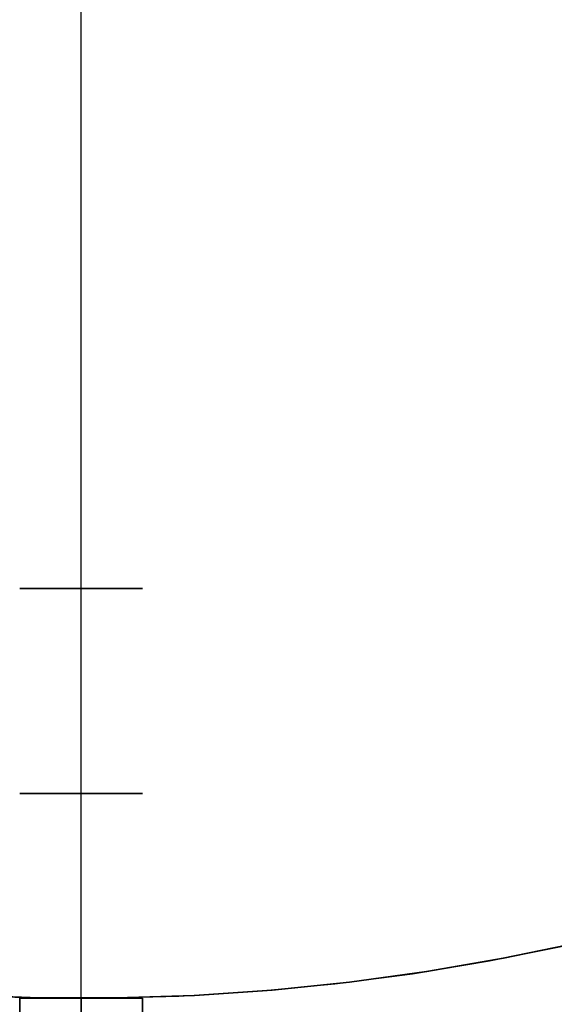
# Model space of a CAD drawing. Header units: millimetres. Extents: x 390 to 1070, y -130 to 550.
# Tile 30 of 57: x 724 to 776, y -11 to 86. Entities that reach past the tile are written whole.
import ezdxf

# ---------------------------------------------------------------- set-up
doc = ezdxf.new("R2010")
doc.units = ezdxf.units.MM

msp = doc.modelspace()

# ---------------------------------------------------------------- linework, layer by layer
at = {"extrusion": (2.27273e-05, -3.59965e-06, 1)}
for points in [[(520.774, 277.983), (518.55, 270.713), (516.578, 263.371), (514.862, 255.965), (513.402, 248.504), (512.201, 240.997), (511.26, 233.453), (510.58, 225.882), (510.162, 218.291), (510.007, 210.69), (510.115, 203.089), (510.485, 195.495), (511.117, 187.919), (512.01, 180.37), (513.164, 172.856), (514.577, 165.386), (516.247, 157.969), (518.172, 150.615), (520.351, 143.331), (522.779, 136.127), (525.455, 129.012), (528.376, 121.993), (531.537, 115.079), (534.935, 108.278), (538.566, 101.599), (542.425, 95.049), (546.509, 88.637), (550.812, 82.369), (555.328, 76.254), (560.053, 70.299), (564.982, 64.51), (570.107, 58.896), (575.423, 53.461), (580.924, 48.214), (586.603, 43.159), (592.453, 38.304), (598.467, 33.654), (604.638, 29.215), (610.959, 24.991), (617.423, 20.989), (624.02, 17.212), (630.744, 13.665), (637.587, 10.352), (644.54, 7.279), (651.595, 4.447), (658.744, 1.86), (665.978, -0.478), (673.288, -2.564), (680.667, -4.397), (688.103, -5.974), (695.591, -7.292), (703.119, -8.352), (710.679, -9.15), (718.262, -9.687), (725.859, -9.962), (733.462, -9.974), (741.06, -9.723), (748.645, -9.21), (756.207, -8.435), (763.739, -7.399), (771.23, -6.104), (778.672, -4.551), (786.056, -2.741), (793.373, -0.678), (800.614, 1.637), (807.771, 4.201), (814.835, 7.011), (821.797, 10.063), (828.65, 13.354), (835.386, 16.88), (841.995, 20.636), (848.471, 24.618), (854.805, 28.822), (860.991, 33.242), (867.019, 37.873), (872.885, 42.71), (878.579, 47.746), (884.097, 52.976), (889.43, 58.394), (894.573, 63.993), (899.519, 69.766), (904.263, 75.706), (908.799, 81.807), (913.121, 88.061), (917.225, 94.461), (921.105, 100.998), (924.757, 107.666), (928.176, 114.456), (931.359, 121.36), (934.301, 128.369), (937, 135.477), (939.451, 142.673), (941.652, 149.95), (943.601, 157.298), (945.294, 164.709), (946.73, 172.175), (947.908, 179.685), (948.825, 187.232), (949.481, 194.806), (949.875, 202.398), (950.006, 209.999)], [(520.766, 277.984), (518.542, 270.714), (516.57, 263.372), (514.854, 255.966), (513.394, 248.505), (512.193, 240.999), (511.252, 233.455), (510.572, 225.883), (510.154, 218.292), (509.999, 210.691), (510.107, 203.09), (510.477, 195.497), (511.109, 187.921), (512.003, 180.371), (513.156, 172.857), (514.569, 165.387), (516.239, 157.971), (518.164, 150.616), (520.343, 143.333), (522.771, 136.129), (525.447, 129.013), (528.368, 121.994), (531.529, 115.08), (534.927, 108.279), (538.558, 101.6), (542.417, 95.051), (546.501, 88.638), (550.804, 82.371), (555.32, 76.256), (560.046, 70.3), (564.974, 64.512), (570.099, 58.897), (575.415, 53.462), (580.916, 48.215), (586.595, 43.161), (592.445, 38.306), (598.459, 33.656), (604.63, 29.216), (610.952, 24.992), (617.415, 20.99), (624.012, 17.213), (630.737, 13.666), (637.579, 10.354), (644.532, 7.28), (651.588, 4.448), (658.736, 1.862), (665.97, -0.476), (673.281, -2.563), (680.659, -4.396), (688.096, -5.972), (695.583, -7.291), (703.111, -8.35), (710.671, -9.149), (718.254, -9.686), (725.852, -9.961), (733.454, -9.973), (741.052, -9.722), (748.637, -9.209), (756.2, -8.434), (763.731, -7.398), (771.222, -6.103), (778.664, -4.55), (786.048, -2.74), (793.365, -0.676), (800.606, 1.639), (807.763, 4.203), (814.827, 7.012), (821.789, 10.064), (828.642, 13.355), (835.378, 16.881), (841.987, 20.637), (848.463, 24.619), (854.797, 28.823), (860.983, 33.243), (867.011, 37.874), (872.877, 42.711), (878.571, 47.747), (884.089, 52.978), (889.422, 58.395), (894.565, 63.994), (899.511, 69.767), (904.255, 75.708), (908.791, 81.808), (913.113, 88.062), (917.217, 94.462), (921.097, 100.999), (924.749, 107.667), (928.168, 114.457), (931.351, 121.361), (934.294, 128.371), (936.992, 135.478), (939.443, 142.674), (941.644, 149.951), (943.593, 157.299), (945.286, 164.711), (946.722, 172.176), (947.9, 179.686), (948.817, 187.233), (949.473, 194.807), (949.867, 202.399), (949.998, 210)]]:
    msp.add_lwpolyline(points, dxfattribs=at)
at = {"extrusion": (-2.27273e-05, 3.59965e-06, 1)}
for points in [[(949.994, 210.001), (949.863, 202.4), (949.469, 194.808), (948.813, 187.234), (947.896, 179.687), (946.718, 172.177), (945.282, 164.711), (943.589, 157.3), (941.64, 149.951), (939.439, 142.675), (936.988, 135.479), (934.29, 128.371), (931.347, 121.362), (928.164, 114.458), (924.745, 107.668), (921.093, 101), (917.213, 94.463), (913.109, 88.063), (908.787, 81.809), (904.251, 75.708), (899.507, 69.768), (894.561, 63.995), (889.418, 58.396), (884.085, 52.978), (878.567, 47.748), (872.873, 42.712), (867.007, 37.875), (860.979, 33.244), (854.793, 28.824), (848.459, 24.62), (841.983, 20.638), (835.374, 16.881), (828.638, 13.356), (821.785, 10.065), (814.823, 7.013), (807.759, 4.203), (800.602, 1.639), (793.361, -0.676), (786.044, -2.739), (778.66, -4.549), (771.218, -6.102), (763.727, -7.398), (756.196, -8.433), (748.633, -9.208), (741.048, -9.721), (733.45, -9.972), (725.848, -9.96), (718.25, -9.685), (710.667, -9.148), (703.107, -8.35), (695.579, -7.291), (688.092, -5.972), (680.655, -4.395), (673.277, -2.562), (665.966, -0.476), (658.732, 1.862), (651.584, 4.449), (644.528, 7.28), (637.575, 10.354), (630.733, 13.667), (624.008, 17.213), (617.411, 20.99), (610.948, 24.993), (604.626, 29.217), (598.455, 33.656), (592.441, 38.306), (586.591, 43.161), (580.912, 48.216), (575.411, 53.463), (570.095, 58.897), (564.97, 64.512), (560.042, 70.301), (555.316, 76.256), (550.8, 82.371), (546.497, 88.639), (542.413, 95.051), (538.554, 101.601), (534.923, 108.28), (531.525, 115.081), (528.364, 121.995), (525.443, 129.014), (522.767, 136.129), (520.339, 143.333), (518.16, 150.617), (516.235, 157.971), (514.565, 165.388), (513.152, 172.858), (511.999, 180.372), (511.105, 187.921), (510.473, 195.497), (510.103, 203.091), (509.995, 210.692), (510.15, 218.293), (510.568, 225.884), (511.248, 233.455), (512.189, 240.999), (513.39, 248.506), (514.85, 255.967), (516.566, 263.373), (518.538, 270.715), (520.762, 277.985)], [(950.002, 210), (949.871, 202.399), (949.477, 194.806), (948.821, 187.233), (947.904, 179.686), (946.726, 172.175), (945.29, 164.71), (943.597, 157.299), (941.648, 149.95), (939.447, 142.674), (936.996, 135.477), (934.297, 128.37), (931.355, 121.36), (928.172, 114.456), (924.753, 107.666), (921.101, 100.999), (917.221, 94.461), (913.117, 88.062), (908.795, 81.808), (904.259, 75.707), (899.515, 69.766), (894.569, 63.993), (889.426, 58.395), (884.093, 52.977), (878.575, 47.747), (872.881, 42.71), (867.015, 37.874), (860.987, 33.243), (854.801, 28.822), (848.467, 24.619), (841.991, 20.636), (835.382, 16.88), (828.646, 13.355), (821.793, 10.064), (814.831, 7.012), (807.767, 4.202), (800.61, 1.638), (793.369, -0.677), (786.052, -2.741), (778.668, -4.55), (771.226, -6.104), (763.735, -7.399), (756.203, -8.435), (748.641, -9.209), (741.056, -9.722), (733.458, -9.973), (725.855, -9.961), (718.258, -9.687), (710.675, -9.15), (703.115, -8.351), (695.587, -7.292), (688.099, -5.973), (680.663, -4.396), (673.284, -2.564), (665.974, -0.477), (658.74, 1.861), (651.591, 4.447), (644.536, 7.279), (637.583, 10.353), (630.74, 13.665), (624.016, 17.212), (617.419, 20.989), (610.955, 24.992), (604.634, 29.215), (598.463, 33.655), (592.449, 38.305), (586.599, 43.16), (580.92, 48.214), (575.419, 53.462), (570.103, 58.896), (564.978, 64.511), (560.049, 70.3), (555.324, 76.255), (550.808, 82.37), (546.505, 88.638), (542.421, 95.05), (538.562, 101.6), (534.931, 108.279), (531.533, 115.079), (528.372, 121.993), (525.451, 129.012), (522.775, 136.128), (520.347, 143.332), (518.168, 150.615), (516.243, 157.97), (514.573, 165.386), (513.16, 172.856), (512.006, 180.371), (511.113, 187.92), (510.481, 195.496), (510.111, 203.089), (510.003, 210.691), (510.158, 218.292), (510.576, 225.882), (511.256, 233.454), (512.197, 240.998), (513.398, 248.505), (514.858, 255.966), (516.574, 263.371), (518.546, 270.714), (520.77, 277.983)]]:
    msp.add_lwpolyline(points, dxfattribs=at)
for points in [[(730, -30), (730, 190)], [(730, -30), (730, 190)], [(736, 30), (724, 30)], [(724, 30), (736, 30)], [(724, 30), (736, 30)], [(724, 30), (736, 30)], [(736, 30), (724, 30)], [(736, 30), (724, 30)], [(716.643, -9.594), (724.273, -9.925), (731.909, -9.992), (739.543, -9.793), (747.166, -9.329), (754.768, -8.601), (762.34, -7.61), (769.873, -6.357), (777.358, -4.842), (784.786, -3.069), (792.148, -1.039), (799.435, 1.245), (806.638, 3.78), (813.749, 6.564), (820.759, 9.594), (827.66, 12.864), (834.443, 16.372)], [(716.643, -9.594), (724.273, -9.925), (731.909, -9.992), (739.543, -9.793), (747.166, -9.329), (754.768, -8.601), (762.34, -7.61), (769.873, -6.357), (777.358, -4.842), (784.786, -3.069), (792.148, -1.039), (799.435, 1.245), (806.638, 3.78), (813.749, 6.564), (820.759, 9.594), (827.66, 12.864), (834.443, 16.372)], [(724, 10), (736, 10)], [(724, 10), (736, 10)], [(724, 10), (736, 10)], [(724, 10), (736, 10)], [(724, 10), (736, 10)], [(724, 10), (736, 10)], [(736, 10), (724, 10)], [(736, 10), (724, 10)], [(724, -10), (736, -10)], [(724, -10), (724, -20)], [(724, -20), (724, -10)], [(724, -10), (736, -10)], [(730, -20), (730, -10)], [(730, -10), (730, -20)], [(730, -30), (730, -10)], [(730, -30), (730, -10)], [(730, -30), (730, -10)], [(730, -30), (730, -10)], [(736, -20), (736, -10)], [(736, -10), (736, -20)]]:
    msp.add_lwpolyline(points)
at = {"extrusion": (1, 0, 0)}
for points in [[(30, -348.005), (29.988, -347.322), (29.953, -346.64), (29.895, -345.96), (29.814, -345.282), (29.709, -344.607), (29.582, -343.936), (29.431, -343.27), (29.258, -342.609), (29.063, -341.955), (28.845, -341.307), (28.606, -340.668), (28.344, -340.037), (28.061, -339.415), (27.758, -338.804), (27.433, -338.203), (27.088, -337.613), (26.724, -337.036), (26.339, -336.471), (25.936, -335.92), (25.514, -335.383), (25.074, -334.861), (24.617, -334.354), (24.142, -333.863), (23.651, -333.388), (23.144, -332.931), (22.622, -332.491), (22.085, -332.069), (21.534, -331.666), (20.969, -331.281), (20.392, -330.917), (19.802, -330.572), (19.201, -330.247), (18.59, -329.944), (17.968, -329.661), (17.337, -329.399), (16.698, -329.16), (16.05, -328.942), (15.396, -328.747), (14.735, -328.574), (14.069, -328.423), (13.398, -328.296), (12.723, -328.191), (12.045, -328.11), (11.365, -328.052), (10.683, -328.017), (10, -328.005)], [(10, 151.995), (10.683, 152.007), (11.365, 152.042), (12.045, 152.1), (12.723, 152.181), (13.398, 152.286), (14.069, 152.413), (14.735, 152.564), (15.396, 152.737), (16.05, 152.932), (16.698, 153.15), (17.337, 153.389), (17.968, 153.651), (18.59, 153.934), (19.201, 154.237), (19.802, 154.562), (20.392, 154.907), (20.969, 155.271), (21.534, 155.656), (22.085, 156.059), (22.622, 156.481), (23.144, 156.921), (23.651, 157.378), (24.142, 157.853), (24.617, 158.344), (25.074, 158.851), (25.514, 159.373), (25.936, 159.91), (26.339, 160.461), (26.724, 161.026), (27.088, 161.603), (27.433, 162.193), (27.758, 162.794), (28.061, 163.405), (28.344, 164.027), (28.606, 164.658), (28.845, 165.297), (29.063, 165.945), (29.258, 166.599), (29.431, 167.26), (29.582, 167.926), (29.709, 168.597), (29.814, 169.272), (29.895, 169.95), (29.953, 170.63), (29.988, 171.312), (30, 171.995)], [(30, 171.995), (30, 221.995)], [(30, 221.995), (29.988, 222.678), (29.953, 223.36), (29.895, 224.04), (29.814, 224.718), (29.709, 225.393), (29.582, 226.064), (29.431, 226.73), (29.258, 227.391), (29.063, 228.045), (28.845, 228.693), (28.606, 229.332), (28.344, 229.963), (28.061, 230.585), (27.758, 231.196), (27.433, 231.797), (27.088, 232.387), (26.724, 232.964), (26.339, 233.529), (25.936, 234.08), (25.514, 234.617), (25.074, 235.139), (24.617, 235.646), (24.142, 236.137), (23.651, 236.612), (23.144, 237.069), (22.622, 237.509), (22.085, 237.931), (21.534, 238.334), (20.969, 238.719), (20.392, 239.083), (19.802, 239.428), (19.201, 239.753), (18.59, 240.056), (17.968, 240.339), (17.337, 240.601), (16.698, 240.84), (16.05, 241.058), (15.396, 241.253), (14.735, 241.426), (14.069, 241.577), (13.398, 241.704), (12.723, 241.809), (12.045, 241.89), (11.365, 241.948), (10.683, 241.983), (10, 241.995)], [(10, -418.005), (10.683, -417.993), (11.365, -417.958), (12.045, -417.9), (12.723, -417.819), (13.398, -417.714), (14.069, -417.587), (14.735, -417.436), (15.396, -417.263), (16.05, -417.068), (16.698, -416.85), (17.337, -416.611), (17.968, -416.349), (18.59, -416.066), (19.201, -415.763), (19.802, -415.438), (20.392, -415.093), (20.969, -414.729), (21.534, -414.344), (22.085, -413.941), (22.622, -413.519), (23.144, -413.079), (23.651, -412.622), (24.142, -412.147), (24.617, -411.656), (25.074, -411.149), (25.514, -410.627), (25.936, -410.09), (26.339, -409.539), (26.724, -408.974), (27.088, -408.397), (27.433, -407.807), (27.758, -407.206), (28.061, -406.595), (28.344, -405.973), (28.606, -405.342), (28.845, -404.703), (29.063, -404.055), (29.258, -403.401), (29.431, -402.74), (29.582, -402.074), (29.709, -401.403), (29.814, -400.728), (29.895, -400.05), (29.953, -399.37), (29.988, -398.688), (30, -398.005)], [(30, -348.005), (30, -398.005)], [(10, -328.005), (10.683, -328.017), (11.365, -328.052), (12.045, -328.11), (12.723, -328.191), (13.398, -328.296), (14.069, -328.423), (14.735, -328.574), (15.396, -328.747), (16.05, -328.942), (16.698, -329.16), (17.337, -329.399), (17.968, -329.661), (18.59, -329.944), (19.201, -330.247), (19.802, -330.572), (20.392, -330.917), (20.969, -331.281), (21.534, -331.666), (22.085, -332.069), (22.622, -332.491), (23.144, -332.931), (23.651, -333.388), (24.142, -333.863), (24.617, -334.354), (25.074, -334.861), (25.514, -335.383), (25.936, -335.92), (26.339, -336.471), (26.724, -337.036), (27.088, -337.613), (27.433, -338.203), (27.758, -338.804), (28.061, -339.415), (28.344, -340.037), (28.606, -340.668), (28.845, -341.307), (29.063, -341.955), (29.258, -342.609), (29.431, -343.27), (29.582, -343.936), (29.709, -344.607), (29.814, -345.282), (29.895, -345.96), (29.953, -346.64), (29.988, -347.322), (30, -348.005)], [(30, 171.995), (29.988, 171.312), (29.953, 170.63), (29.895, 169.95), (29.814, 169.272), (29.709, 168.597), (29.582, 167.926), (29.431, 167.26), (29.258, 166.599), (29.063, 165.945), (28.845, 165.297), (28.606, 164.658), (28.344, 164.027), (28.061, 163.405), (27.758, 162.794), (27.433, 162.193), (27.088, 161.603), (26.724, 161.026), (26.339, 160.461), (25.936, 159.91), (25.514, 159.373), (25.074, 158.851), (24.617, 158.344), (24.142, 157.853), (23.651, 157.378), (23.144, 156.921), (22.622, 156.481), (22.085, 156.059), (21.534, 155.656), (20.969, 155.271), (20.392, 154.907), (19.802, 154.562), (19.201, 154.237), (18.59, 153.934), (17.968, 153.651), (17.337, 153.389), (16.698, 153.15), (16.05, 152.932), (15.396, 152.737), (14.735, 152.564), (14.069, 152.413), (13.398, 152.286), (12.723, 152.181), (12.045, 152.1), (11.365, 152.042), (10.683, 152.007), (10, 151.995)], [(30, 221.995), (30, 171.995)], [(10, 241.995), (10.683, 241.983), (11.365, 241.948), (12.045, 241.89), (12.723, 241.809), (13.398, 241.704), (14.069, 241.577), (14.735, 241.426), (15.396, 241.253), (16.05, 241.058), (16.698, 240.84), (17.337, 240.601), (17.968, 240.339), (18.59, 240.056), (19.201, 239.753), (19.802, 239.428), (20.392, 239.083), (20.969, 238.719), (21.534, 238.334), (22.085, 237.931), (22.622, 237.509), (23.144, 237.069), (23.651, 236.612), (24.142, 236.137), (24.617, 235.646), (25.074, 235.139), (25.514, 234.617), (25.936, 234.08), (26.339, 233.529), (26.724, 232.964), (27.088, 232.387), (27.433, 231.797), (27.758, 231.196), (28.061, 230.585), (28.344, 229.963), (28.606, 229.332), (28.845, 228.693), (29.063, 228.045), (29.258, 227.391), (29.431, 226.73), (29.582, 226.064), (29.709, 225.393), (29.814, 224.718), (29.895, 224.04), (29.953, 223.36), (29.988, 222.678), (30, 221.995)], [(30, -398.005), (29.988, -398.688), (29.953, -399.37), (29.895, -400.05), (29.814, -400.728), (29.709, -401.403), (29.582, -402.074), (29.431, -402.74), (29.258, -403.401), (29.063, -404.055), (28.845, -404.703), (28.606, -405.342), (28.344, -405.973), (28.061, -406.595), (27.758, -407.206), (27.433, -407.807), (27.088, -408.397), (26.724, -408.974), (26.339, -409.539), (25.936, -410.09), (25.514, -410.627), (25.074, -411.149), (24.617, -411.656), (24.142, -412.147), (23.651, -412.622), (23.144, -413.079), (22.622, -413.519), (22.085, -413.941), (21.534, -414.344), (20.969, -414.729), (20.392, -415.093), (19.802, -415.438), (19.201, -415.763), (18.59, -416.066), (17.968, -416.349), (17.337, -416.611), (16.698, -416.85), (16.05, -417.068), (15.396, -417.263), (14.735, -417.436), (14.069, -417.587), (13.398, -417.714), (12.723, -417.819), (12.045, -417.9), (11.365, -417.958), (10.683, -417.993), (10, -418.005)], [(30, -348.005), (30, -398.005)], [(30, -348.005), (30, -398.005)], [(30, 221.995), (30, 171.995)], [(10, -328.005), (10.683, -328.017), (11.365, -328.052), (12.045, -328.11), (12.723, -328.191), (13.398, -328.296), (14.069, -328.423), (14.735, -328.574), (15.396, -328.747), (16.05, -328.942), (16.698, -329.16), (17.337, -329.399), (17.968, -329.661), (18.59, -329.944), (19.201, -330.247), (19.802, -330.572), (20.392, -330.917), (20.969, -331.281), (21.534, -331.666), (22.085, -332.069), (22.622, -332.491), (23.144, -332.931), (23.651, -333.388), (24.142, -333.863), (24.617, -334.354), (25.074, -334.861), (25.514, -335.383), (25.936, -335.92), (26.339, -336.471), (26.724, -337.036), (27.088, -337.613), (27.433, -338.203), (27.758, -338.804), (28.061, -339.415), (28.344, -340.037), (28.606, -340.668), (28.845, -341.307), (29.063, -341.955), (29.258, -342.609), (29.431, -343.27), (29.582, -343.936), (29.709, -344.607), (29.814, -345.282), (29.895, -345.96), (29.953, -346.64), (29.988, -347.322), (30, -348.005)], [(30, 171.995), (29.988, 171.312), (29.953, 170.63), (29.895, 169.95), (29.814, 169.272), (29.709, 168.597), (29.582, 167.926), (29.431, 167.26), (29.258, 166.599), (29.063, 165.945), (28.845, 165.297), (28.606, 164.658), (28.344, 164.027), (28.061, 163.405), (27.758, 162.794), (27.433, 162.193), (27.088, 161.603), (26.724, 161.026), (26.339, 160.461), (25.936, 159.91), (25.514, 159.373), (25.074, 158.851), (24.617, 158.344), (24.142, 157.853), (23.651, 157.378), (23.144, 156.921), (22.622, 156.481), (22.085, 156.059), (21.534, 155.656), (20.969, 155.271), (20.392, 154.907), (19.802, 154.562), (19.201, 154.237), (18.59, 153.934), (17.968, 153.651), (17.337, 153.389), (16.698, 153.15), (16.05, 152.932), (15.396, 152.737), (14.735, 152.564), (14.069, 152.413), (13.398, 152.286), (12.723, 152.181), (12.045, 152.1), (11.365, 152.042), (10.683, 152.007), (10, 151.995)], [(10, 241.995), (10.683, 241.983), (11.365, 241.948), (12.045, 241.89), (12.723, 241.809), (13.398, 241.704), (14.069, 241.577), (14.735, 241.426), (15.396, 241.253), (16.05, 241.058), (16.698, 240.84), (17.337, 240.601), (17.968, 240.339), (18.59, 240.056), (19.201, 239.753), (19.802, 239.428), (20.392, 239.083), (20.969, 238.719), (21.534, 238.334), (22.085, 237.931), (22.622, 237.509), (23.144, 237.069), (23.651, 236.612), (24.142, 236.137), (24.617, 235.646), (25.074, 235.139), (25.514, 234.617), (25.936, 234.08), (26.339, 233.529), (26.724, 232.964), (27.088, 232.387), (27.433, 231.797), (27.758, 231.196), (28.061, 230.585), (28.344, 229.963), (28.606, 229.332), (28.845, 228.693), (29.063, 228.045), (29.258, 227.391), (29.431, 226.73), (29.582, 226.064), (29.709, 225.393), (29.814, 224.718), (29.895, 224.04), (29.953, 223.36), (29.988, 222.678), (30, 221.995)], [(30, -398.005), (29.988, -398.688), (29.953, -399.37), (29.895, -400.05), (29.814, -400.728), (29.709, -401.403), (29.582, -402.074), (29.431, -402.74), (29.258, -403.401), (29.063, -404.055), (28.845, -404.703), (28.606, -405.342), (28.344, -405.973), (28.061, -406.595), (27.758, -407.206), (27.433, -407.807), (27.088, -408.397), (26.724, -408.974), (26.339, -409.539), (25.936, -410.09), (25.514, -410.627), (25.074, -411.149), (24.617, -411.656), (24.142, -412.147), (23.651, -412.622), (23.144, -413.079), (22.622, -413.519), (22.085, -413.941), (21.534, -414.344), (20.969, -414.729), (20.392, -415.093), (19.802, -415.438), (19.201, -415.763), (18.59, -416.066), (17.968, -416.349), (17.337, -416.611), (16.698, -416.85), (16.05, -417.068), (15.396, -417.263), (14.735, -417.436), (14.069, -417.587), (13.398, -417.714), (12.723, -417.819), (12.045, -417.9), (11.365, -417.958), (10.683, -417.993), (10, -418.005)], [(10, -328.005), (8.634, -327.982), (7.27, -327.912), (5.909, -327.795), (4.553, -327.632), (3.204, -327.423), (1.862, -327.168), (0.529, -326.868), (-0.792, -326.522), (-2.101, -326.131), (-3.395, -325.695), (-4.674, -325.216), (-5.936, -324.693), (-7.179, -324.128), (-8.403, -323.52), (-9.604, -322.871), (-10.783, -322.182), (-11.938, -321.452), (-13.067, -320.684), (-14.169, -319.877), (-15.244, -319.033), (-16.288, -318.154), (-17.302, -317.238), (-18.284, -316.289), (-19.233, -315.307), (-20.149, -314.293), (-21.028, -313.249), (-21.872, -312.174), (-22.679, -311.072), (-23.447, -309.943), (-24.177, -308.788), (-24.866, -307.609), (-25.515, -306.408), (-26.123, -305.184), (-26.688, -303.941), (-27.211, -302.679), (-27.69, -301.4), (-28.126, -300.106), (-28.517, -298.797), (-28.863, -297.476), (-29.163, -296.143), (-29.418, -294.801), (-29.627, -293.452), (-29.79, -292.096), (-29.907, -290.735), (-29.977, -289.371), (-30, -288.005)], [(-30, 111.995), (-29.977, 113.361), (-29.907, 114.725), (-29.79, 116.086), (-29.627, 117.442), (-29.418, 118.791), (-29.163, 120.133), (-28.863, 121.466), (-28.517, 122.787), (-28.126, 124.096), (-27.69, 125.39), (-27.211, 126.669), (-26.688, 127.931), (-26.123, 129.174), (-25.515, 130.398), (-24.866, 131.599), (-24.177, 132.778), (-23.447, 133.933), (-22.679, 135.062), (-21.872, 136.164), (-21.028, 137.239), (-20.149, 138.283), (-19.233, 139.297), (-18.284, 140.279), (-17.302, 141.228), (-16.288, 142.144), (-15.244, 143.023), (-14.169, 143.867), (-13.067, 144.674), (-11.938, 145.442), (-10.783, 146.172), (-9.604, 146.861), (-8.403, 147.51), (-7.179, 148.118), (-5.936, 148.683), (-4.674, 149.206), (-3.395, 149.685), (-2.101, 150.121), (-0.792, 150.512), (0.529, 150.858), (1.862, 151.158), (3.204, 151.413), (4.553, 151.622), (5.909, 151.785), (7.27, 151.902), (8.634, 151.972), (10, 151.995)], [(10, 241.995), (10, 251.995)], [(10, 251.995), (9.988, 252.678), (9.953, 253.36), (9.895, 254.04), (9.814, 254.718), (9.709, 255.393), (9.582, 256.064), (9.431, 256.73), (9.258, 257.391), (9.063, 258.045), (8.845, 258.693), (8.606, 259.332), (8.344, 259.963), (8.061, 260.585), (7.758, 261.196), (7.433, 261.797), (7.088, 262.387), (6.724, 262.964), (6.339, 263.529), (5.936, 264.08), (5.514, 264.617), (5.074, 265.139), (4.617, 265.646), (4.142, 266.137), (3.651, 266.612), (3.144, 267.069), (2.622, 267.509), (2.085, 267.931), (1.534, 268.334), (0.969, 268.719), (0.392, 269.083), (-0.198, 269.428), (-0.799, 269.753), (-1.41, 270.056), (-2.032, 270.339), (-2.663, 270.601), (-3.302, 270.84), (-3.95, 271.058), (-4.604, 271.253), (-5.265, 271.426), (-5.931, 271.577), (-6.602, 271.704), (-7.277, 271.809), (-7.955, 271.89), (-8.635, 271.948), (-9.317, 271.983), (-10, 271.995)], [(-10, -448.005), (-9.317, -447.993), (-8.635, -447.958), (-7.955, -447.9), (-7.277, -447.819), (-6.602, -447.714), (-5.931, -447.587), (-5.265, -447.436), (-4.604, -447.263), (-3.95, -447.068), (-3.302, -446.85), (-2.663, -446.611), (-2.032, -446.349), (-1.41, -446.066), (-0.799, -445.763), (-0.198, -445.438), (0.392, -445.093), (0.969, -444.729), (1.534, -444.344), (2.085, -443.941), (2.622, -443.519), (3.144, -443.079), (3.651, -442.622), (4.142, -442.147), (4.617, -441.656), (5.074, -441.149), (5.514, -440.627), (5.936, -440.09), (6.339, -439.539), (6.724, -438.974), (7.088, -438.397), (7.433, -437.807), (7.758, -437.206), (8.061, -436.595), (8.344, -435.973), (8.606, -435.342), (8.845, -434.703), (9.063, -434.055), (9.258, -433.401), (9.431, -432.74), (9.582, -432.074), (9.709, -431.403), (9.814, -430.728), (9.895, -430.05), (9.953, -429.37), (9.988, -428.688), (10, -428.005)], [(10, -428.005), (10, -418.005)], [(10, -328.005), (8.634, -327.982), (7.27, -327.912), (5.909, -327.795), (4.553, -327.632), (3.204, -327.423), (1.862, -327.168), (0.529, -326.868), (-0.792, -326.522), (-2.101, -326.131), (-3.395, -325.695), (-4.674, -325.216), (-5.936, -324.693), (-7.179, -324.128), (-8.403, -323.52), (-9.604, -322.871), (-10.783, -322.182), (-11.938, -321.452), (-13.067, -320.684), (-14.169, -319.877), (-15.244, -319.033), (-16.288, -318.154), (-17.302, -317.238), (-18.284, -316.289), (-19.233, -315.307), (-20.149, -314.293), (-21.028, -313.249), (-21.872, -312.174), (-22.679, -311.072), (-23.447, -309.943), (-24.177, -308.788), (-24.866, -307.609), (-25.515, -306.408), (-26.123, -305.184), (-26.688, -303.941), (-27.211, -302.679), (-27.69, -301.4), (-28.126, -300.106), (-28.517, -298.797), (-28.863, -297.476), (-29.163, -296.143), (-29.418, -294.801), (-29.627, -293.452), (-29.79, -292.096), (-29.907, -290.735), (-29.977, -289.371), (-30, -288.005)], [(-30, 111.995), (-29.977, 113.361), (-29.907, 114.725), (-29.79, 116.086), (-29.627, 117.442), (-29.418, 118.791), (-29.163, 120.133), (-28.863, 121.466), (-28.517, 122.787), (-28.126, 124.096), (-27.69, 125.39), (-27.211, 126.669), (-26.688, 127.931), (-26.123, 129.174), (-25.515, 130.398), (-24.866, 131.599), (-24.177, 132.778), (-23.447, 133.933), (-22.679, 135.062), (-21.872, 136.164), (-21.028, 137.239), (-20.149, 138.283), (-19.233, 139.297), (-18.284, 140.279), (-17.302, 141.228), (-16.288, 142.144), (-15.244, 143.023), (-14.169, 143.867), (-13.067, 144.674), (-11.938, 145.442), (-10.783, 146.172), (-9.604, 146.861), (-8.403, 147.51), (-7.179, 148.118), (-5.936, 148.683), (-4.674, 149.206), (-3.395, 149.685), (-2.101, 150.121), (-0.792, 150.512), (0.529, 150.858), (1.862, 151.158), (3.204, 151.413), (4.553, 151.622), (5.909, 151.785), (7.27, 151.902), (8.634, 151.972), (10, 151.995)], [(10, 251.995), (10, 241.995)], [(-10, 271.995), (-9.317, 271.983), (-8.635, 271.948), (-7.955, 271.89), (-7.277, 271.809), (-6.602, 271.704), (-5.931, 271.577), (-5.265, 271.426), (-4.604, 271.253), (-3.95, 271.058), (-3.302, 270.84), (-2.663, 270.601), (-2.032, 270.339), (-1.41, 270.056), (-0.799, 269.753), (-0.198, 269.428), (0.392, 269.083), (0.969, 268.719), (1.534, 268.334), (2.085, 267.931), (2.622, 267.509), (3.144, 267.069), (3.651, 266.612), (4.142, 266.137), (4.617, 265.646), (5.074, 265.139), (5.514, 264.617), (5.936, 264.08), (6.339, 263.529), (6.724, 262.964), (7.088, 262.387), (7.433, 261.797), (7.758, 261.196), (8.061, 260.585), (8.344, 259.963), (8.606, 259.332), (8.845, 258.693), (9.063, 258.045), (9.258, 257.391), (9.431, 256.73), (9.582, 256.064), (9.709, 255.393), (9.814, 254.718), (9.895, 254.04), (9.953, 253.36), (9.988, 252.678), (10, 251.995)], [(10, -428.005), (9.988, -428.688), (9.953, -429.37), (9.895, -430.05), (9.814, -430.728), (9.709, -431.403), (9.582, -432.074), (9.431, -432.74), (9.258, -433.401), (9.063, -434.055), (8.845, -434.703), (8.606, -435.342), (8.344, -435.973), (8.061, -436.595), (7.758, -437.206), (7.433, -437.807), (7.088, -438.397), (6.724, -438.974), (6.339, -439.539), (5.936, -440.09), (5.514, -440.627), (5.074, -441.149), (4.617, -441.656), (4.142, -442.147), (3.651, -442.622), (3.144, -443.079), (2.622, -443.519), (2.085, -443.941), (1.534, -444.344), (0.969, -444.729), (0.392, -445.093), (-0.198, -445.438), (-0.799, -445.763), (-1.41, -446.066), (-2.032, -446.349), (-2.663, -446.611), (-3.302, -446.85), (-3.95, -447.068), (-4.604, -447.263), (-5.265, -447.436), (-5.931, -447.587), (-6.602, -447.714), (-7.277, -447.819), (-7.955, -447.9), (-8.635, -447.958), (-9.317, -447.993), (-10, -448.005)], [(10, -418.005), (10, -428.005)], [(10, 251.995), (10, 241.995)], [(10, -418.005), (10, -428.005)], [(-30, -288.005), (-29.977, -289.371), (-29.907, -290.735), (-29.79, -292.096), (-29.627, -293.452), (-29.418, -294.801), (-29.163, -296.143), (-28.863, -297.476), (-28.517, -298.797), (-28.126, -300.106), (-27.69, -301.4), (-27.211, -302.679), (-26.688, -303.941), (-26.123, -305.184), (-25.515, -306.408), (-24.866, -307.609), (-24.177, -308.788), (-23.447, -309.943), (-22.679, -311.072), (-21.872, -312.174), (-21.028, -313.249), (-20.149, -314.293), (-19.233, -315.307), (-18.284, -316.289), (-17.302, -317.238), (-16.288, -318.154), (-15.244, -319.033), (-14.169, -319.877), (-13.067, -320.684), (-11.938, -321.452), (-10.783, -322.182), (-9.604, -322.871), (-8.403, -323.52), (-7.179, -324.128), (-5.936, -324.693), (-4.674, -325.216), (-3.395, -325.695), (-2.101, -326.131), (-0.792, -326.522), (0.529, -326.868), (1.862, -327.168), (3.204, -327.423), (4.553, -327.632), (5.909, -327.795), (7.27, -327.912), (8.634, -327.982), (10, -328.005)], [(10, 151.995), (8.634, 151.972), (7.27, 151.902), (5.909, 151.785), (4.553, 151.622), (3.204, 151.413), (1.862, 151.158), (0.529, 150.858), (-0.792, 150.512), (-2.101, 150.121), (-3.395, 149.685), (-4.674, 149.206), (-5.936, 148.683), (-7.179, 148.118), (-8.403, 147.51), (-9.604, 146.861), (-10.783, 146.172), (-11.938, 145.442), (-13.067, 144.674), (-14.169, 143.867), (-15.244, 143.023), (-16.288, 142.144), (-17.302, 141.228), (-18.284, 140.279), (-19.233, 139.297), (-20.149, 138.283), (-21.028, 137.239), (-21.872, 136.164), (-22.679, 135.062), (-23.447, 133.933), (-24.177, 132.778), (-24.866, 131.599), (-25.515, 130.398), (-26.123, 129.174), (-26.688, 127.931), (-27.211, 126.669), (-27.69, 125.39), (-28.126, 124.096), (-28.517, 122.787), (-28.863, 121.466), (-29.163, 120.133), (-29.418, 118.791), (-29.627, 117.442), (-29.79, 116.086), (-29.907, 114.725), (-29.977, 113.361), (-30, 111.995)], [(-10, 271.995), (-9.317, 271.983), (-8.635, 271.948), (-7.955, 271.89), (-7.277, 271.809), (-6.602, 271.704), (-5.931, 271.577), (-5.265, 271.426), (-4.604, 271.253), (-3.95, 271.058), (-3.302, 270.84), (-2.663, 270.601), (-2.032, 270.339), (-1.41, 270.056), (-0.799, 269.753), (-0.198, 269.428), (0.392, 269.083), (0.969, 268.719), (1.534, 268.334), (2.085, 267.931), (2.622, 267.509), (3.144, 267.069), (3.651, 266.612), (4.142, 266.137), (4.617, 265.646), (5.074, 265.139), (5.514, 264.617), (5.936, 264.08), (6.339, 263.529), (6.724, 262.964), (7.088, 262.387), (7.433, 261.797), (7.758, 261.196), (8.061, 260.585), (8.344, 259.963), (8.606, 259.332), (8.845, 258.693), (9.063, 258.045), (9.258, 257.391), (9.431, 256.73), (9.582, 256.064), (9.709, 255.393), (9.814, 254.718), (9.895, 254.04), (9.953, 253.36), (9.988, 252.678), (10, 251.995)], [(10, -428.005), (9.988, -428.688), (9.953, -429.37), (9.895, -430.05), (9.814, -430.728), (9.709, -431.403), (9.582, -432.074), (9.431, -432.74), (9.258, -433.401), (9.063, -434.055), (8.845, -434.703), (8.606, -435.342), (8.344, -435.973), (8.061, -436.595), (7.758, -437.206), (7.433, -437.807), (7.088, -438.397), (6.724, -438.974), (6.339, -439.539), (5.936, -440.09), (5.514, -440.627), (5.074, -441.149), (4.617, -441.656), (4.142, -442.147), (3.651, -442.622), (3.144, -443.079), (2.622, -443.519), (2.085, -443.941), (1.534, -444.344), (0.969, -444.729), (0.392, -445.093), (-0.198, -445.438), (-0.799, -445.763), (-1.41, -446.066), (-2.032, -446.349), (-2.663, -446.611), (-3.302, -446.85), (-3.95, -447.068), (-4.604, -447.263), (-5.265, -447.436), (-5.931, -447.587), (-6.602, -447.714), (-7.277, -447.819), (-7.955, -447.9), (-8.635, -447.958), (-9.317, -447.993), (-10, -448.005)], [(-10, 79.985), (-10, 92.005)], [(-10, -268.015), (-10, -255.995)]]:
    msp.add_lwpolyline(points, dxfattribs=at)

doc.saveas('drawing.dxf')
